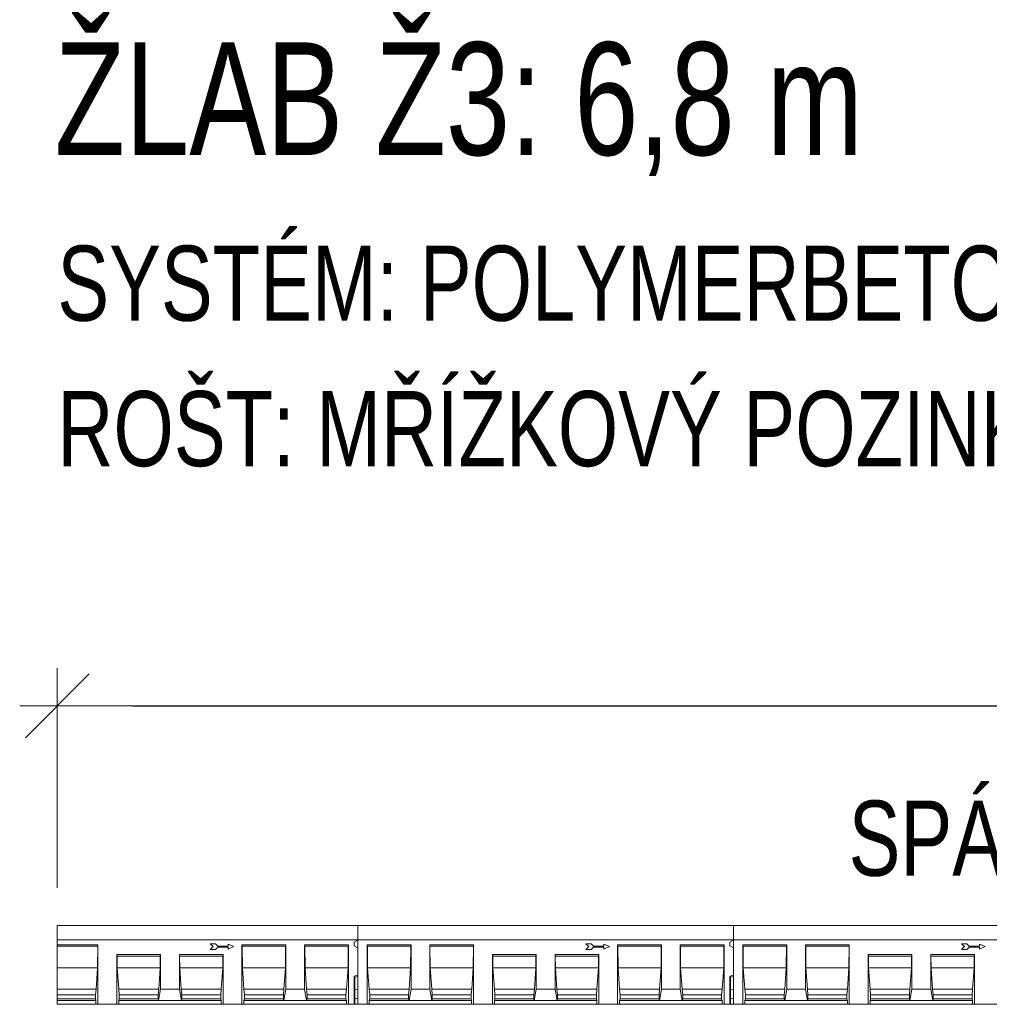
# Model space of a CAD drawing. Header units: metres. Extents: x 132658.5 to 132700.5, y 77167.9 to 77197.6.
# Tile 9 of 23: x 132661.3 to 132663.9, y 77183.2 to 77185.8. Entities that reach past the tile are written whole.
import ezdxf
from ezdxf.enums import TextEntityAlignment as Align

# ---------------------------------------------------------------- set-up
doc = ezdxf.new("R2010")
doc.units = ezdxf.units.M
doc.header["$MEASUREMENT"] = 0
doc.layers.get('0').update_dxf_attribs({"lineweight": 13})
doc.layers.get('DEFPOINTS').update_dxf_attribs({"lineweight": 0})
for name, color, linetype, lineweight in [('DUENN', 4, 'Continuous', 0), ('DUENN-18', 94, 'Continuous', 0), ('KOTY', 7, 'Continuous', 13), ('KRESBA', 6, 'Continuous', 0), ('SICHTBAR', 7, 'Continuous', 0)]:
    doc.layers.add(name, color=color, linetype=linetype, lineweight=lineweight)
doc.styles.add('STYLE-ARIAL', font='arial.ttf')
doc.styles.add('STYLE-ARIAL_CE_-TTF', font='Arial CE -ttf.shx')
doc.dimstyles.new('250', dxfattribs={"dimtxt": 0.5, "dimasz": 0.5, "dimexe": 0.25, "dimexo": 0.25, "dimgap": 0.25, "dimtad": 1, "dimdec": 0, "dimlfac": 1000, "dimdsep": 46, "dimtxsty": 'STYLE-ARIAL_CE_-TTF', "dimblk": 'KOTA_ZN250_1.0', "dimcen": 0, "dimadec": 4, "dimazin": 3, "dimtfac": 1, "dimtdec": 0, "dimtofl": 0, "dimtmove": 2, "dimatfit": 1, "dimldrblk": 'OBLIQUE', "dimfxl": 0, "dimfrac": 2, "dimtolj": 1, "dimarcsym": 0})

# ---------------------------------------------------------------- blocks, each defined once
blk = doc.blocks.new('KOTA_ZN250_1.0')
blk.add_line((0, 0), (-1, 0))
at = {"layer": 'KOTY', "ltscale": 0.25}
for p, q in [((0.424, 0.424), (-0.424, -0.424)), ((0, -0.5), (0, 0.5)), ((-0.5, 0), (0.5, 0))]:
    blk.add_line(p, q, dxfattribs=at)
blk = doc.blocks.new('*D113')
at = {"layer": 'DEFPOINTS', "color": 0, "linetype": 'Continuous', "lineweight": 13}
for p in [(132668.2499, 77183.9871), (132661.4499, 77183.4026), (132668.2499, 77183.4026)]:
    blk.add_point(p, dxfattribs=at)
at = {"layer": 'KOTY', "linetype": 'Continuous'}
for p, q in [((132661.4499, 77183.5026), (132661.4499, 77184.0871)), ((132668.2499, 77183.5026), (132668.2499, 77184.0871))]:
    blk.add_line(p, q, dxfattribs=at)
at = {"layer": 'KOTY', "color": 0, "linetype": 'Continuous', "lineweight": -2}
blk.add_line((132661.6499, 77183.9871), (132668.0499, 77183.9871), dxfattribs=at)
at = {"layer": 'KOTY', "color": 0, "linetype": 'Continuous', "lineweight": -2, "xscale": 0.2, "yscale": 0.2, "zscale": 0.2, "rotation": 180}
blk.add_blockref('KOTA_ZN250_1.0', (132661.4499, 77183.9871), dxfattribs=at)
at = {"layer": 'KOTY', "color": 0, "linetype": 'Continuous', "lineweight": -2, "xscale": 0.2, "yscale": 0.2, "zscale": 0.2}
blk.add_blockref('KOTA_ZN250_1.0', (132668.2499, 77183.9871), dxfattribs=at)
at = {"layer": 'KOTY', "color": 0, "linetype": 'Continuous', "lineweight": 13, "insert": (132664.8499, 77184.2073), "char_height": 0.2, "attachment_point": 5, "style": 'STYLE-ARIAL'}
blk.add_mtext('\\A1;\\H1x;\\W0.74;6,80', dxfattribs=at)
blk = doc.blocks.new('_Oblique')
at = {"color": 0, "linetype": 'ByBlock', "lineweight": -2}
blk.add_line((0.5, 0.5), (-0.5, -0.5), dxfattribs=at)

msp = doc.modelspace()

# ---------------------------------------------------------------- linework, layer by layer
at = {"color": 7, "lineweight": 0, "ltscale": 0.25}
msp.add_line((132661.4499, 77183.1926), (132661.4499, 77183.4026), dxfattribs=at)
at = {"layer": 'DUENN', "color": 7, "lineweight": 0, "ltscale": 0.001}
for p, q in [((132661.8709, 77183.354), (132661.8572, 77183.354)), ((132661.8572, 77183.354), (132661.8651, 77183.3461)), ((132661.8651, 77183.3461), (132661.8572, 77183.3382)), ((132661.8772, 77183.3477), (132661.8709, 77183.354)), ((132661.8709, 77183.3382), (132661.8772, 77183.3445)), ((132661.9045, 77183.3477), (132661.8772, 77183.3477)), ((132661.8772, 77183.3445), (132661.9045, 77183.3445)), ((132661.9202, 77183.3461), (132661.9045, 77183.3529)), ((132661.9045, 77183.3529), (132661.9045, 77183.3477)), ((132661.9045, 77183.3393), (132661.9202, 77183.3461)), ((132661.9045, 77183.3445), (132661.9045, 77183.3393)), ((132662.8709, 77183.354), (132662.8572, 77183.354)), ((132662.8572, 77183.354), (132662.8651, 77183.3461)), ((132662.8651, 77183.3461), (132662.8572, 77183.3382)), ((132662.8772, 77183.3477), (132662.8709, 77183.354)), ((132662.8709, 77183.3382), (132662.8772, 77183.3445)), ((132662.9045, 77183.3477), (132662.8772, 77183.3477)), ((132662.8772, 77183.3445), (132662.9045, 77183.3445)), ((132662.9202, 77183.3461), (132662.9045, 77183.3529)), ((132662.9045, 77183.3529), (132662.9045, 77183.3477)), ((132662.9045, 77183.3393), (132662.9202, 77183.3461)), ((132662.9045, 77183.3445), (132662.9045, 77183.3393)), ((132663.8709, 77183.354), (132663.8572, 77183.354)), ((132663.8572, 77183.354), (132663.8651, 77183.3461)), ((132663.8651, 77183.3461), (132663.8572, 77183.3382)), ((132663.8772, 77183.3477), (132663.8709, 77183.354)), ((132663.8709, 77183.3382), (132663.8772, 77183.3445)), ((132663.9045, 77183.3477), (132663.8772, 77183.3477)), ((132663.8772, 77183.3445), (132663.9045, 77183.3445)), ((132663.9202, 77183.3461), (132663.9045, 77183.3529)), ((132663.9045, 77183.3529), (132663.9045, 77183.3477)), ((132663.9045, 77183.3393), (132663.9202, 77183.3461)), ((132663.9045, 77183.3445), (132663.9045, 77183.3393)), ((132661.8572, 77183.3382), (132661.8709, 77183.3382)), ((132662.8572, 77183.3382), (132662.8709, 77183.3382)), ((132663.8572, 77183.3382), (132663.8709, 77183.3382))]:
    msp.add_line(p, q, dxfattribs=at)
at = {"layer": 'DUENN-18', "color": 7, "linetype": 'Continuous', "lineweight": 0, "ltscale": 0.001}
for p, q in [((132661.5583, 77183.3506), (132661.4499, 77183.3506)), ((132661.4499, 77183.3476), (132661.5578, 77183.3476)), ((132661.5578, 77183.3476), (132661.5572, 77183.2901)), ((132661.5583, 77183.3506), (132661.5578, 77183.3476)), ((132661.5583, 77183.3506), (132661.5583, 77183.1926)), ((132662.0583, 77183.3506), (132661.9416, 77183.3506)), ((132661.9422, 77183.3476), (132661.9416, 77183.3506)), ((132661.9416, 77183.1926), (132661.9416, 77183.3506)), ((132661.9422, 77183.3476), (132662.0578, 77183.3476)), ((132661.9427, 77183.2901), (132661.9422, 77183.3476)), ((132662.0578, 77183.3476), (132662.0572, 77183.2901)), ((132662.0583, 77183.3506), (132662.0578, 77183.3476)), ((132662.0583, 77183.2326), (132662.0583, 77183.3506)), ((132662.225, 77183.3506), (132662.1083, 77183.3506)), ((132662.1088, 77183.3476), (132662.1083, 77183.3506)), ((132662.1083, 77183.2326), (132662.1083, 77183.3506)), ((132662.1088, 77183.3476), (132662.2244, 77183.3476)), ((132662.1094, 77183.2901), (132662.1088, 77183.3476)), ((132662.2244, 77183.3476), (132662.2239, 77183.2901)), ((132662.225, 77183.3506), (132662.2244, 77183.3476)), ((132662.225, 77183.1926), (132662.225, 77183.3506)), ((132662.3916, 77183.3506), (132662.275, 77183.3506)), ((132662.2755, 77183.3476), (132662.275, 77183.3506)), ((132662.275, 77183.1926), (132662.275, 77183.3506)), ((132662.2755, 77183.3476), (132662.3911, 77183.3476)), ((132662.276, 77183.2901), (132662.2755, 77183.3476)), ((132662.3911, 77183.3476), (132662.3905, 77183.2901)), ((132662.3916, 77183.3506), (132662.3911, 77183.3476)), ((132662.3916, 77183.3506), (132662.3916, 77183.2326)), ((132662.5583, 77183.3506), (132662.4416, 77183.3506)), ((132662.4421, 77183.3476), (132662.4416, 77183.3506)), ((132662.4416, 77183.2326), (132662.4416, 77183.3506)), ((132662.4421, 77183.3476), (132662.5577, 77183.3476)), ((132662.4427, 77183.2901), (132662.4421, 77183.3476)), ((132662.5577, 77183.3476), (132662.5572, 77183.2901)), ((132662.5583, 77183.3506), (132662.5577, 77183.3476)), ((132662.5583, 77183.3506), (132662.5583, 77183.1926)), ((132663.0583, 77183.3506), (132662.9416, 77183.3506)), ((132662.9421, 77183.3476), (132662.9416, 77183.3506)), ((132662.9416, 77183.1926), (132662.9416, 77183.3506)), ((132662.9421, 77183.3476), (132663.0578, 77183.3476)), ((132662.9427, 77183.2901), (132662.9421, 77183.3476)), ((132663.0578, 77183.3476), (132663.0572, 77183.2901)), ((132663.0583, 77183.3506), (132663.0578, 77183.3476)), ((132663.0583, 77183.2326), (132663.0583, 77183.3506)), ((132663.2249, 77183.3506), (132663.1083, 77183.3506)), ((132663.1088, 77183.3476), (132663.1083, 77183.3506)), ((132663.1083, 77183.2326), (132663.1083, 77183.3506)), ((132663.1088, 77183.3476), (132663.2244, 77183.3476)), ((132663.1093, 77183.2901), (132663.1088, 77183.3476)), ((132663.2244, 77183.3476), (132663.2239, 77183.2901)), ((132663.2249, 77183.3506), (132663.2244, 77183.3476)), ((132663.2249, 77183.1926), (132663.2249, 77183.3506)), ((132663.3916, 77183.3506), (132663.2749, 77183.3506)), ((132663.2755, 77183.3476), (132663.2749, 77183.3506)), ((132663.2749, 77183.1926), (132663.2749, 77183.3506)), ((132663.2755, 77183.3476), (132663.3911, 77183.3476)), ((132663.276, 77183.2901), (132663.2755, 77183.3476)), ((132663.3911, 77183.3476), (132663.3905, 77183.2901)), ((132663.3916, 77183.3506), (132663.3911, 77183.3476)), ((132663.3916, 77183.3506), (132663.3916, 77183.2326)), ((132663.5583, 77183.3506), (132663.4416, 77183.3506)), ((132663.4421, 77183.3476), (132663.4416, 77183.3506)), ((132663.4416, 77183.2326), (132663.4416, 77183.3506)), ((132663.4421, 77183.3476), (132663.5577, 77183.3476)), ((132663.4427, 77183.2901), (132663.4421, 77183.3476)), ((132663.5577, 77183.3476), (132663.5572, 77183.2901)), ((132663.5583, 77183.3506), (132663.5577, 77183.3476)), ((132663.5583, 77183.3506), (132663.5583, 77183.1926)), ((132661.6083, 77183.1926), (132661.6083, 77183.3256)), ((132661.6083, 77183.3256), (132661.6091, 77183.3212)), ((132661.6083, 77183.3256), (132661.725, 77183.3256)), ((132661.6093, 77183.2901), (132661.6091, 77183.3212)), ((132661.6091, 77183.3212), (132661.7242, 77183.3212)), ((132661.7242, 77183.3212), (132661.7239, 77183.2901)), ((132661.7242, 77183.3212), (132661.725, 77183.3256)), ((132661.725, 77183.3256), (132661.725, 77183.2326)), ((132661.775, 77183.2326), (132661.775, 77183.3256)), ((132661.775, 77183.3256), (132661.7757, 77183.3212)), ((132661.775, 77183.3256), (132661.8916, 77183.3256)), ((132661.776, 77183.2901), (132661.7757, 77183.3212)), ((132661.7757, 77183.3212), (132661.8909, 77183.3212)), ((132661.8909, 77183.3212), (132661.8906, 77183.2901)), ((132661.8909, 77183.3212), (132661.8916, 77183.3256)), ((132661.8916, 77183.3256), (132661.8916, 77183.1926)), ((132662.6083, 77183.1926), (132662.6083, 77183.3256)), ((132662.6083, 77183.3256), (132662.609, 77183.3212)), ((132662.6083, 77183.3256), (132662.7249, 77183.3256)), ((132662.6093, 77183.2901), (132662.609, 77183.3212)), ((132662.609, 77183.3212), (132662.7242, 77183.3212)), ((132662.7242, 77183.3212), (132662.7239, 77183.2901)), ((132662.7242, 77183.3212), (132662.7249, 77183.3256)), ((132662.7249, 77183.3256), (132662.7249, 77183.2326)), ((132662.7749, 77183.2326), (132662.7749, 77183.3256)), ((132662.7749, 77183.3256), (132662.7757, 77183.3212)), ((132662.7749, 77183.3256), (132662.8916, 77183.3256)), ((132662.776, 77183.2901), (132662.7757, 77183.3212)), ((132662.7757, 77183.3212), (132662.8908, 77183.3212)), ((132662.8908, 77183.3212), (132662.8906, 77183.2901)), ((132662.8908, 77183.3212), (132662.8916, 77183.3256)), ((132662.8916, 77183.3256), (132662.8916, 77183.1926)), ((132663.6083, 77183.1926), (132663.6083, 77183.3256)), ((132663.6083, 77183.3256), (132663.609, 77183.3212)), ((132663.6083, 77183.3256), (132663.7249, 77183.3256)), ((132663.6093, 77183.2901), (132663.609, 77183.3212)), ((132663.609, 77183.3212), (132663.7242, 77183.3212)), ((132663.7242, 77183.3212), (132663.7239, 77183.2901)), ((132663.7242, 77183.3212), (132663.7249, 77183.3256)), ((132663.7249, 77183.3256), (132663.7249, 77183.2326)), ((132663.7749, 77183.2326), (132663.7749, 77183.3256)), ((132663.7749, 77183.3256), (132663.7757, 77183.3212)), ((132663.7749, 77183.3256), (132663.8916, 77183.3256)), ((132663.776, 77183.2901), (132663.7757, 77183.3212)), ((132663.7757, 77183.3212), (132663.8908, 77183.3212)), ((132663.8908, 77183.3212), (132663.8905, 77183.2901)), ((132663.8908, 77183.3212), (132663.8916, 77183.3256)), ((132663.8916, 77183.3256), (132663.8916, 77183.1926)), ((132661.4499, 77183.2901), (132661.5572, 77183.2901)), ((132661.5572, 77183.2901), (132661.5532, 77183.2326)), ((132661.6093, 77183.2901), (132661.7239, 77183.2901)), ((132661.6134, 77183.2326), (132661.6093, 77183.2901)), ((132661.7239, 77183.2901), (132661.7199, 77183.2326)), ((132661.776, 77183.2901), (132661.8906, 77183.2901)), ((132661.78, 77183.2326), (132661.776, 77183.2901)), ((132661.8906, 77183.2901), (132661.8865, 77183.2326)), ((132661.9427, 77183.2901), (132662.0572, 77183.2901)), ((132661.9467, 77183.2326), (132661.9427, 77183.2901)), ((132662.0572, 77183.2901), (132662.0532, 77183.2326)), ((132662.1094, 77183.2901), (132662.2239, 77183.2901)), ((132662.1134, 77183.2326), (132662.1094, 77183.2901)), ((132662.2239, 77183.2901), (132662.2199, 77183.2326)), ((132662.276, 77183.2901), (132662.3905, 77183.2901)), ((132662.28, 77183.2326), (132662.276, 77183.2901)), ((132662.3905, 77183.2901), (132662.3865, 77183.2326)), ((132662.4427, 77183.2901), (132662.5572, 77183.2901)), ((132662.4467, 77183.2326), (132662.4427, 77183.2901)), ((132662.5572, 77183.2901), (132662.5532, 77183.2326)), ((132662.6093, 77183.2901), (132662.7239, 77183.2901)), ((132662.6134, 77183.2326), (132662.6093, 77183.2901)), ((132662.7239, 77183.2901), (132662.7199, 77183.2326)), ((132662.776, 77183.2901), (132662.8906, 77183.2901)), ((132662.78, 77183.2326), (132662.776, 77183.2901)), ((132662.8906, 77183.2901), (132662.8865, 77183.2326)), ((132662.9427, 77183.2901), (132663.0572, 77183.2901)), ((132662.9467, 77183.2326), (132662.9427, 77183.2901)), ((132663.0572, 77183.2901), (132663.0532, 77183.2326)), ((132663.1093, 77183.2901), (132663.2239, 77183.2901)), ((132663.1134, 77183.2326), (132663.1093, 77183.2901)), ((132663.2239, 77183.2901), (132663.2199, 77183.2326)), ((132663.276, 77183.2901), (132663.3905, 77183.2901)), ((132663.28, 77183.2326), (132663.276, 77183.2901)), ((132663.3905, 77183.2901), (132663.3865, 77183.2326)), ((132663.4427, 77183.2901), (132663.5572, 77183.2901)), ((132663.4467, 77183.2326), (132663.4427, 77183.2901)), ((132663.5572, 77183.2901), (132663.5532, 77183.2326)), ((132663.6093, 77183.2901), (132663.7239, 77183.2901)), ((132663.6134, 77183.2326), (132663.6093, 77183.2901)), ((132663.7239, 77183.2901), (132663.7198, 77183.2326)), ((132663.776, 77183.2901), (132663.8905, 77183.2901)), ((132663.78, 77183.2326), (132663.776, 77183.2901)), ((132663.8905, 77183.2901), (132663.8865, 77183.2326)), ((132661.4499, 77183.2326), (132661.5532, 77183.2326)), ((132661.4499, 77183.2176), (132661.5517, 77183.2176)), ((132661.5532, 77183.2326), (132661.5517, 77183.2176)), ((132661.5517, 77183.2176), (132661.5517, 77183.207)), ((132661.6134, 77183.2326), (132661.7199, 77183.2326)), ((132661.6149, 77183.2176), (132661.6134, 77183.2326)), ((132661.6149, 77183.2176), (132661.7183, 77183.2176)), ((132661.6149, 77183.207), (132661.6149, 77183.2176)), ((132661.7199, 77183.2326), (132661.7183, 77183.2176)), ((132661.7183, 77183.2176), (132661.7183, 77183.207)), ((132661.725, 77183.2326), (132661.7197, 77183.2026)), ((132661.775, 77183.2326), (132661.725, 77183.2326)), ((132661.7802, 77183.2026), (132661.775, 77183.2326)), ((132661.78, 77183.2326), (132661.8865, 77183.2326)), ((132661.7816, 77183.2176), (132661.78, 77183.2326)), ((132661.7816, 77183.2176), (132661.885, 77183.2176)), ((132661.7816, 77183.207), (132661.7816, 77183.2176)), ((132661.8865, 77183.2326), (132661.885, 77183.2176)), ((132661.885, 77183.2176), (132661.885, 77183.207)), ((132661.9467, 77183.2326), (132662.0532, 77183.2326)), ((132661.9482, 77183.2176), (132661.9467, 77183.2326)), ((132661.9482, 77183.2176), (132662.0517, 77183.2176)), ((132661.9482, 77183.207), (132661.9482, 77183.2176)), ((132662.0532, 77183.2326), (132662.0517, 77183.2176)), ((132662.0517, 77183.2176), (132662.0517, 77183.207)), ((132662.0583, 77183.2326), (132662.053, 77183.2026)), ((132662.1083, 77183.2326), (132662.0583, 77183.2326)), ((132662.1136, 77183.2026), (132662.1083, 77183.2326)), ((132662.1134, 77183.2326), (132662.2199, 77183.2326)), ((132662.1149, 77183.2176), (132662.1134, 77183.2326)), ((132662.1149, 77183.2176), (132662.2183, 77183.2176)), ((132662.1149, 77183.207), (132662.1149, 77183.2176)), ((132662.2199, 77183.2326), (132662.2183, 77183.2176)), ((132662.2183, 77183.2176), (132662.2183, 77183.207)), ((132662.28, 77183.2326), (132662.3865, 77183.2326)), ((132662.2816, 77183.2176), (132662.28, 77183.2326)), ((132662.2816, 77183.2176), (132662.385, 77183.2176)), ((132662.2816, 77183.207), (132662.2816, 77183.2176)), ((132662.3865, 77183.2326), (132662.385, 77183.2176)), ((132662.385, 77183.2176), (132662.385, 77183.207)), ((132662.3916, 77183.2326), (132662.3863, 77183.2026)), ((132662.4416, 77183.2326), (132662.3916, 77183.2326)), ((132662.4469, 77183.2026), (132662.4416, 77183.2326)), ((132662.4467, 77183.2326), (132662.5532, 77183.2326)), ((132662.4482, 77183.2176), (132662.4467, 77183.2326)), ((132662.4482, 77183.2176), (132662.5517, 77183.2176)), ((132662.4482, 77183.207), (132662.4482, 77183.2176)), ((132662.5532, 77183.2326), (132662.5517, 77183.2176)), ((132662.5517, 77183.2176), (132662.5517, 77183.207)), ((132662.6134, 77183.2326), (132662.7199, 77183.2326)), ((132662.6149, 77183.2176), (132662.6134, 77183.2326)), ((132662.6149, 77183.2176), (132662.7183, 77183.2176)), ((132662.6149, 77183.207), (132662.6149, 77183.2176)), ((132662.7199, 77183.2326), (132662.7183, 77183.2176)), ((132662.7183, 77183.2176), (132662.7183, 77183.207)), ((132662.7249, 77183.2326), (132662.7197, 77183.2026)), ((132662.7749, 77183.2326), (132662.7249, 77183.2326)), ((132662.7802, 77183.2026), (132662.7749, 77183.2326)), ((132662.78, 77183.2326), (132662.8865, 77183.2326)), ((132662.7816, 77183.2176), (132662.78, 77183.2326)), ((132662.7816, 77183.2176), (132662.885, 77183.2176)), ((132662.7816, 77183.207), (132662.7816, 77183.2176)), ((132662.8865, 77183.2326), (132662.885, 77183.2176)), ((132662.885, 77183.2176), (132662.885, 77183.207)), ((132662.9467, 77183.2326), (132663.0532, 77183.2326)), ((132662.9482, 77183.2176), (132662.9467, 77183.2326)), ((132662.9482, 77183.2176), (132663.0517, 77183.2176)), ((132662.9482, 77183.207), (132662.9482, 77183.2176)), ((132663.0532, 77183.2326), (132663.0517, 77183.2176)), ((132663.0517, 77183.2176), (132663.0517, 77183.207)), ((132663.0583, 77183.2326), (132663.053, 77183.2026)), ((132663.1083, 77183.2326), (132663.0583, 77183.2326)), ((132663.1136, 77183.2026), (132663.1083, 77183.2326)), ((132663.1134, 77183.2326), (132663.2199, 77183.2326)), ((132663.1149, 77183.2176), (132663.1134, 77183.2326)), ((132663.1149, 77183.2176), (132663.2183, 77183.2176)), ((132663.1149, 77183.207), (132663.1149, 77183.2176)), ((132663.2199, 77183.2326), (132663.2183, 77183.2176)), ((132663.2183, 77183.2176), (132663.2183, 77183.207)), ((132663.28, 77183.2326), (132663.3865, 77183.2326)), ((132663.2816, 77183.2176), (132663.28, 77183.2326)), ((132663.2816, 77183.2176), (132663.385, 77183.2176)), ((132663.2816, 77183.207), (132663.2816, 77183.2176)), ((132663.3865, 77183.2326), (132663.385, 77183.2176)), ((132663.385, 77183.2176), (132663.385, 77183.207)), ((132663.3916, 77183.2326), (132663.3863, 77183.2026)), ((132663.4416, 77183.2326), (132663.3916, 77183.2326)), ((132663.4469, 77183.2026), (132663.4416, 77183.2326)), ((132663.4467, 77183.2326), (132663.5532, 77183.2326)), ((132663.4482, 77183.2176), (132663.4467, 77183.2326)), ((132663.4482, 77183.2176), (132663.5517, 77183.2176)), ((132663.4482, 77183.207), (132663.4482, 77183.2176)), ((132663.5532, 77183.2326), (132663.5517, 77183.2176)), ((132663.5517, 77183.2176), (132663.5517, 77183.207)), ((132663.6134, 77183.2326), (132663.7198, 77183.2326)), ((132663.6149, 77183.2176), (132663.6134, 77183.2326)), ((132663.6149, 77183.2176), (132663.7183, 77183.2176)), ((132663.6149, 77183.207), (132663.6149, 77183.2176)), ((132663.7198, 77183.2326), (132663.7183, 77183.2176)), ((132663.7183, 77183.2176), (132663.7183, 77183.207)), ((132663.7249, 77183.2326), (132663.7196, 77183.2026)), ((132663.7749, 77183.2326), (132663.7249, 77183.2326)), ((132663.7802, 77183.2026), (132663.7749, 77183.2326)), ((132663.78, 77183.2326), (132663.8865, 77183.2326)), ((132663.7815, 77183.2176), (132663.78, 77183.2326)), ((132663.7815, 77183.2176), (132663.885, 77183.2176)), ((132663.7815, 77183.207), (132663.7815, 77183.2176)), ((132663.8865, 77183.2326), (132663.885, 77183.2176)), ((132663.885, 77183.2176), (132663.885, 77183.207)), ((132661.4499, 77183.207), (132661.5517, 77183.207)), ((132661.4499, 77183.2026), (132661.553, 77183.2026)), ((132661.5517, 77183.207), (132661.553, 77183.2026)), ((132661.553, 77183.2026), (132661.553, 77183.1926)), ((132661.6136, 77183.2026), (132661.6149, 77183.207)), ((132661.6136, 77183.2026), (132661.7197, 77183.2026)), ((132661.6136, 77183.1926), (132661.6136, 77183.2026)), ((132661.6149, 77183.207), (132661.7183, 77183.207)), ((132661.7183, 77183.207), (132661.7197, 77183.2026)), ((132661.7197, 77183.2026), (132661.7802, 77183.2026)), ((132661.7802, 77183.2026), (132661.7816, 77183.207)), ((132661.7802, 77183.2026), (132661.8863, 77183.2026)), ((132661.7816, 77183.207), (132661.885, 77183.207)), ((132661.885, 77183.207), (132661.8863, 77183.2026)), ((132661.8863, 77183.2026), (132661.8863, 77183.1926)), ((132661.9469, 77183.2026), (132661.9482, 77183.207)), ((132661.9469, 77183.2026), (132662.053, 77183.2026)), ((132661.9469, 77183.1926), (132661.9469, 77183.2026)), ((132661.9482, 77183.207), (132662.0517, 77183.207)), ((132662.0517, 77183.207), (132662.053, 77183.2026)), ((132662.053, 77183.2026), (132662.1136, 77183.2026)), ((132662.1136, 77183.2026), (132662.1149, 77183.207)), ((132662.1136, 77183.2026), (132662.2197, 77183.2026)), ((132662.1149, 77183.207), (132662.2183, 77183.207)), ((132662.2183, 77183.207), (132662.2197, 77183.2026)), ((132662.2197, 77183.2026), (132662.2197, 77183.1926)), ((132662.2802, 77183.2026), (132662.2816, 77183.207)), ((132662.2802, 77183.2026), (132662.3863, 77183.2026)), ((132662.2802, 77183.1926), (132662.2802, 77183.2026)), ((132662.2816, 77183.207), (132662.385, 77183.207)), ((132662.385, 77183.207), (132662.3863, 77183.2026)), ((132662.3863, 77183.2026), (132662.4469, 77183.2026)), ((132662.4469, 77183.2026), (132662.4482, 77183.207)), ((132662.4469, 77183.2026), (132662.553, 77183.2026)), ((132662.4482, 77183.207), (132662.5517, 77183.207)), ((132662.5517, 77183.207), (132662.553, 77183.2026)), ((132662.553, 77183.2026), (132662.553, 77183.1926)), ((132662.6136, 77183.2026), (132662.6149, 77183.207)), ((132662.6136, 77183.2026), (132662.7197, 77183.2026)), ((132662.6136, 77183.1926), (132662.6136, 77183.2026)), ((132662.6149, 77183.207), (132662.7183, 77183.207)), ((132662.7183, 77183.207), (132662.7197, 77183.2026)), ((132662.7197, 77183.2026), (132662.7802, 77183.2026)), ((132662.7802, 77183.2026), (132662.7816, 77183.207)), ((132662.7802, 77183.2026), (132662.8863, 77183.2026)), ((132662.7816, 77183.207), (132662.885, 77183.207)), ((132662.885, 77183.207), (132662.8863, 77183.2026)), ((132662.8863, 77183.2026), (132662.8863, 77183.1926)), ((132662.9469, 77183.2026), (132662.9482, 77183.207)), ((132662.9469, 77183.2026), (132663.053, 77183.2026)), ((132662.9469, 77183.1926), (132662.9469, 77183.2026)), ((132662.9482, 77183.207), (132663.0517, 77183.207)), ((132663.0517, 77183.207), (132663.053, 77183.2026)), ((132663.053, 77183.2026), (132663.1136, 77183.2026)), ((132663.1136, 77183.2026), (132663.1149, 77183.207)), ((132663.1136, 77183.2026), (132663.2197, 77183.2026)), ((132663.1149, 77183.207), (132663.2183, 77183.207)), ((132663.2183, 77183.207), (132663.2197, 77183.2026)), ((132663.2197, 77183.2026), (132663.2197, 77183.1926)), ((132663.2802, 77183.2026), (132663.2816, 77183.207)), ((132663.2802, 77183.2026), (132663.3863, 77183.2026)), ((132663.2802, 77183.1926), (132663.2802, 77183.2026)), ((132663.2816, 77183.207), (132663.385, 77183.207)), ((132663.385, 77183.207), (132663.3863, 77183.2026)), ((132663.3863, 77183.2026), (132663.4469, 77183.2026)), ((132663.4469, 77183.2026), (132663.4482, 77183.207)), ((132663.4469, 77183.2026), (132663.553, 77183.2026)), ((132663.4482, 77183.207), (132663.5517, 77183.207)), ((132663.5517, 77183.207), (132663.553, 77183.2026)), ((132663.553, 77183.2026), (132663.553, 77183.1926)), ((132663.6136, 77183.2026), (132663.6149, 77183.207)), ((132663.6136, 77183.2026), (132663.7196, 77183.2026)), ((132663.6136, 77183.1926), (132663.6136, 77183.2026)), ((132663.6149, 77183.207), (132663.7183, 77183.207)), ((132663.7183, 77183.207), (132663.7196, 77183.2026)), ((132663.7196, 77183.2026), (132663.7802, 77183.2026)), ((132663.7802, 77183.2026), (132663.7815, 77183.207)), ((132663.7802, 77183.2026), (132663.8863, 77183.2026)), ((132663.7815, 77183.207), (132663.885, 77183.207)), ((132663.885, 77183.207), (132663.8863, 77183.2026)), ((132663.8863, 77183.2026), (132663.8863, 77183.1926))]:
    msp.add_line(p, q, dxfattribs=at)
at = {"layer": 'SICHTBAR', "color": 7, "linetype": 'Continuous', "lineweight": 0, "ltscale": 0.001}
for p, q in [((132661.4499, 77183.4026), (132662.25, 77183.4026)), ((132662.25, 77183.4026), (132663.2499, 77183.4026)), ((132663.2499, 77183.4026), (132664.2499, 77183.4026)), ((132661.4499, 77183.3646), (132662.25, 77183.3646)), ((132662.25, 77183.363), (132662.24, 77183.3576)), ((132662.24, 77183.3576), (132662.24, 77183.3483)), ((132662.24, 77183.3483), (132662.25, 77183.343)), ((132662.25, 77183.363), (132662.25, 77183.3646)), ((132662.25, 77183.3646), (132663.2499, 77183.3646)), ((132663.2499, 77183.363), (132663.2399, 77183.3576)), ((132663.2399, 77183.3576), (132663.2399, 77183.3483)), ((132663.2399, 77183.3483), (132663.2499, 77183.343)), ((132663.2499, 77183.363), (132663.2499, 77183.3646)), ((132663.2499, 77183.3646), (132664.2499, 77183.3646)), ((132662.25, 77183.2703), (132662.24, 77183.2676)), ((132662.24, 77183.2676), (132662.24, 77183.1926)), ((132662.25, 77183.2666), (132662.242, 77183.2645)), ((132662.242, 77183.2645), (132662.242, 77183.1926)), ((132663.2499, 77183.2703), (132663.2399, 77183.2676)), ((132663.2399, 77183.2676), (132663.2399, 77183.1926)), ((132663.2499, 77183.2666), (132663.2419, 77183.2645)), ((132663.2419, 77183.2645), (132663.2419, 77183.1926)), ((132662.24, 77183.2316), (132662.25, 77183.2327)), ((132663.2399, 77183.2316), (132663.2499, 77183.2327)), ((132662.24, 77183.2066), (132662.25, 77183.2093)), ((132663.2399, 77183.2066), (132663.2499, 77183.2093))]:
    msp.add_line(p, q, dxfattribs=at)
at = {"layer": 'SICHTBAR', "color": 7, "lineweight": 0, "ltscale": 0.001}
for p, q in [((132662.25, 77183.4026), (132662.25, 77183.1926)), ((132662.25, 77183.4026), (132662.25, 77183.2666)), ((132663.2499, 77183.4026), (132663.2499, 77183.1926)), ((132663.2499, 77183.4026), (132663.2499, 77183.2666)), ((132662.25, 77183.1926), (132661.4499, 77183.1926)), ((132663.2499, 77183.1926), (132662.242, 77183.1926)), ((132664.2499, 77183.1926), (132663.2419, 77183.1926))]:
    msp.add_line(p, q, dxfattribs=at)

# ---------------------------------------------------------------- texts
at = {"layer": 'KOTY', "color": 7, "linetype": 'Continuous', "lineweight": 13, "style": 'STYLE-ARIAL', "width": 0.74}
msp.add_text('SPÁD TERÉNU 4,81%', height=0.2, dxfattribs=at).set_placement((132664.6134, 77183.6348), align=Align.MIDDLE_CENTER)
at = {"layer": 'KRESBA', "color": 7, "style": 'STYLE-ARIAL', "width": 0.733333}
msp.add_text('ŽLAB Ž3: 6,8 m ', height=0.3, dxfattribs=at).set_placement((132661.4427, 77185.4534))
at = {"layer": 'KRESBA', "color": 7, "style": 'STYLE-ARIAL', "width": 0.74}
for s, p in [('SYSTÉM: POLYMERBETON, ŠÍŘKY 150mm, BEZ SPÁDU DNA', (132661.4501, 77185.1122)), ('ROŠT: MŘÍŽKOVÝ POZINKOVANÝ, D400', (132661.4501, 77184.7251))]:
    msp.add_text(s, height=0.2, dxfattribs=at).set_placement(p, align=Align.MIDDLE_LEFT)

# ---------------------------------------------------------------- dimensions: what is measured, and where the dimension line sits
at = {"layer": 'KOTY', "color": 7, "linetype": 'Continuous', "lineweight": 13}
dim = msp.add_linear_dim(base=(132668.2499, 77183.9871), p1=(132661.4499, 77183.4026), p2=(132668.2499, 77183.4026), text='\\H1x;\\W0.74;6,80', dimstyle='250', override={"dimscale": 0, "dimtxt": 0.2, "dimasz": 0.2, "dimexe": 0.1, "dimexo": 0.1, "dimgap": 0.1, "dimtxsty": 'STYLE-ARIAL', "dimclre": 256, "dimfrac": 0, "dimlwe": 65535}, dxfattribs=at)
dim.commit()
dim.dimension.update_dxf_attribs({"geometry": '*D113', "text_midpoint": (132664.8499, 77184.2073)})

doc.saveas('drawing.dxf')
